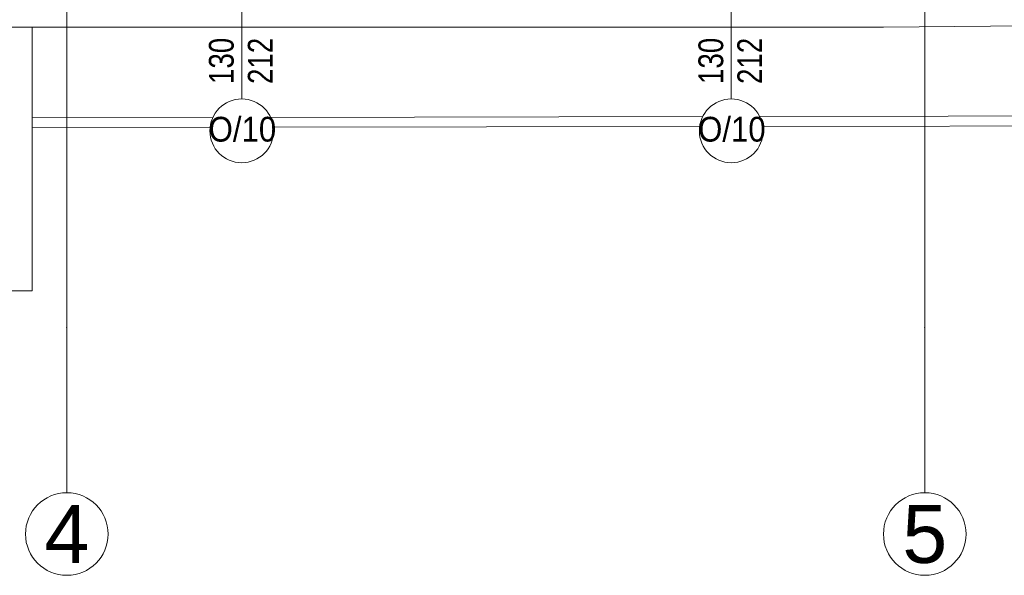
# Model space of a CAD drawing. Header units: millimetres. Extents: x -573548 to 674770, y -184010 to -47794.
# Tile 85 of 181: x 101612 to 107569, y -133895 to -130530. Entities that reach past the tile are written whole.
import ezdxf
from ezdxf.enums import TextEntityAlignment as Align

# ---------------------------------------------------------------- set-up
doc = ezdxf.new("R2010")
doc.units = ezdxf.units.MM
for name, color, linetype, lineweight in [('A.03 RZUT PARTERU_is$0$COKÓŁ_Nr_pióra__1', 8, 'Continuous', 9), ('A.03 RZUT PARTERU_is$0$Nowe_A-OKNA-OPIS_Nr_pióra__59', 8, 'Continuous', 9), ('A.03 RZUT PARTERU_is$0$Nowe_SCHODY_Nr_pióra__59', 8, 'Continuous', 9), ('A.03 RZUT PARTERU_is$0$opaska_Nr_pióra__1', 8, 'Continuous', 9), ('A.03 RZUT PARTERU_is$0$Structural - Grid', 8, 'Continuous', 9), ('A.03 RZUT PARTERU_is$0$Structural - Grid_Nr_pióra__17', 8, 'Continuous', 9)]:
    doc.layers.add(name, color=color, linetype=linetype, lineweight=lineweight)
doc.styles.add('A.03 RZUT PARTERU_is$0$STYL_AUTOMATYCZNY_2', font='arial.ttf')
doc.styles.add('A.03 RZUT PARTERU_is$0$STYL_AUTOMATYCZNY_3', font='arial.ttf', dxfattribs={"width": 0.8})
doc.styles.add('A.03 RZUT PARTERU_is$0$STYL_AUTOMATYCZNY_6', font='arial.ttf', dxfattribs={"width": 0.9})

# ---------------------------------------------------------------- blocks, each defined once
blk = doc.blocks.new('A.03 RZUT PARTERU_is$0$Standardowy znacznik osi')
at = {"layer": 'A.03 RZUT PARTERU_is$0$Structural - Grid_Nr_pióra__17'}
for q in [(0, 0), (17855.4, 0)]:
    blk.add_line((1000, 0), q, dxfattribs=at)
blk.add_circle((-250, 0), 250, dxfattribs=at)
blk.add_point((1000, 0), dxfattribs=at)
blk.add_point((1000, 0), dxfattribs=at)
at = {"layer": 'A.03 RZUT PARTERU_is$0$Structural - Grid_Nr_pióra__17', "style": 'A.03 RZUT PARTERU_is$0$STYL_AUTOMATYCZNY_2'}
for tag, p in [('AC_MarkerText_1_0', (5, -80)), ('AC_MarkerText_1_1', (19360.4, -80))]:
    blk.add_attdef(tag, text='', height=350, rotation=270, dxfattribs=at).set_placement(p, align=Align.TOP_CENTER)
blk = doc.blocks.new('A.03 RZUT PARTERU_is')
at = {"layer": 'A.03 RZUT PARTERU_is$0$COKÓŁ_Nr_pióra__1'}
for p, q in [((762057, -105575.5), (773755.4, -105474.7)), ((742596.3, -105575.5), (762057, -105575.5))]:
    blk.add_line(p, q, dxfattribs=at)
at = {"layer": 'A.03 RZUT PARTERU_is$0$Nowe_A-OKNA-OPIS_Nr_pióra__59'}
for p, q in [((758174.7, -104805.5), (758174.7, -106010.7)), ((761136.3, -104805.5), (761136.3, -106010.7))]:
    blk.add_line(p, q, dxfattribs=at)
for centre in [(758174.7, -106203.7), (761136.3, -106203.7)]:
    blk.add_circle(centre, 193, dxfattribs=at)
at = {"layer": 'A.03 RZUT PARTERU_is$0$Nowe_SCHODY_Nr_pióra__59'}
for p, q in [((756906.3, -105575.5), (756906.3, -107173.1)), ((756906.3, -107173.1), (756146.3, -107173.1))]:
    blk.add_line(p, q, dxfattribs=at)
at = {"layer": 'A.03 RZUT PARTERU_is$0$opaska_Nr_pióra__1'}
for points in [[(756906.3, -106124.6), (757999.6, -106122.7)], [(758349.6, -106122), (760963.7, -106117.2)], [(761308.5, -106116.6), (763587.2, -106112.3), (764123.8, -106107.7)], [(756906.3, -106184.6), (757982.9, -106182.7)], [(758366.5, -106182), (760945.1, -106177.3)], [(761327.4, -106176.6), (763587.6, -106172.3), (764101.6, -106167.9)]]:
    blk.add_lwpolyline(points, dxfattribs=at)
at = {"layer": 'A.03 RZUT PARTERU_is$0$Structural - Grid'}
ref = blk.add_blockref('A.03 RZUT PARTERU_is$0$Standardowy znacznik osi', (757116.3, -108395.1), dxfattribs=dict(at, zscale=1000, rotation=90))
ref.add_attrib('AC_MarkerText_1', '4', dxfattribs={"layer": 'A.03 RZUT PARTERU_is$0$Structural - Grid_Nr_pióra__17', "color": 20, "lineweight": 15, "true_color": 0xf73328, "height": 350, "style": 'A.03 RZUT PARTERU_is$0$STYL_AUTOMATYCZNY_2'}).set_placement((757116.3, -108470.1), align=Align.TOP_CENTER)
ref = blk.add_blockref('A.03 RZUT PARTERU_is$0$Standardowy znacznik osi', (762307.2, -108395.1), dxfattribs=dict(at, zscale=1000, rotation=90))
ref.add_attrib('AC_MarkerText_1', '5', dxfattribs={"layer": 'A.03 RZUT PARTERU_is$0$Structural - Grid_Nr_pióra__17', "color": 20, "lineweight": 15, "true_color": 0xf73328, "height": 350, "style": 'A.03 RZUT PARTERU_is$0$STYL_AUTOMATYCZNY_2'}).set_placement((762307.2, -108470.1), align=Align.TOP_CENTER)
at = {"layer": 'A.03 RZUT PARTERU_is$0$Nowe_A-OKNA-OPIS_Nr_pióra__59', "char_height": 150, "attachment_point": 5, "rotation": 90, "style": 'A.03 RZUT PARTERU_is$0$STYL_AUTOMATYCZNY_3'}
for s, insert in [('\\A1;{\\pqc;\\fArial|b0|i0|c238|p0;\\W0.800000;130}', (758052.2, -105780)), ('\\A1;{\\pqc;\\fArial|b0|i0|c238|p0;\\W0.800000;212}', (758286.6, -105780)), ('\\A1;{\\pqc;\\fArial|b0|i0|c238|p0;\\W0.800000;130}', (761013.7, -105780)), ('\\A1;{\\pqc;\\fArial|b0|i0|c238|p0;\\W0.800000;212}', (761248.1, -105780))]:
    blk.add_mtext(s, dxfattribs=dict(at, insert=insert))
at = {"layer": 'A.03 RZUT PARTERU_is$0$Nowe_A-OKNA-OPIS_Nr_pióra__59', "char_height": 150, "attachment_point": 5, "style": 'A.03 RZUT PARTERU_is$0$STYL_AUTOMATYCZNY_6'}
for insert in [(758178.7, -106194.8), (761140.2, -106194.8)]:
    blk.add_mtext('\\A1;{\\pqc;\\fArial|b0|i0|c238|p0;\\W0.900000;O/10}', dxfattribs=dict(at, insert=insert))

msp = doc.modelspace()

# ---------------------------------------------------------------- block references
at = {"color": 150}
msp.add_blockref('A.03 RZUT PARTERU_is', (-655219.604, -25000), dxfattribs=at)

doc.saveas('drawing.dxf')
